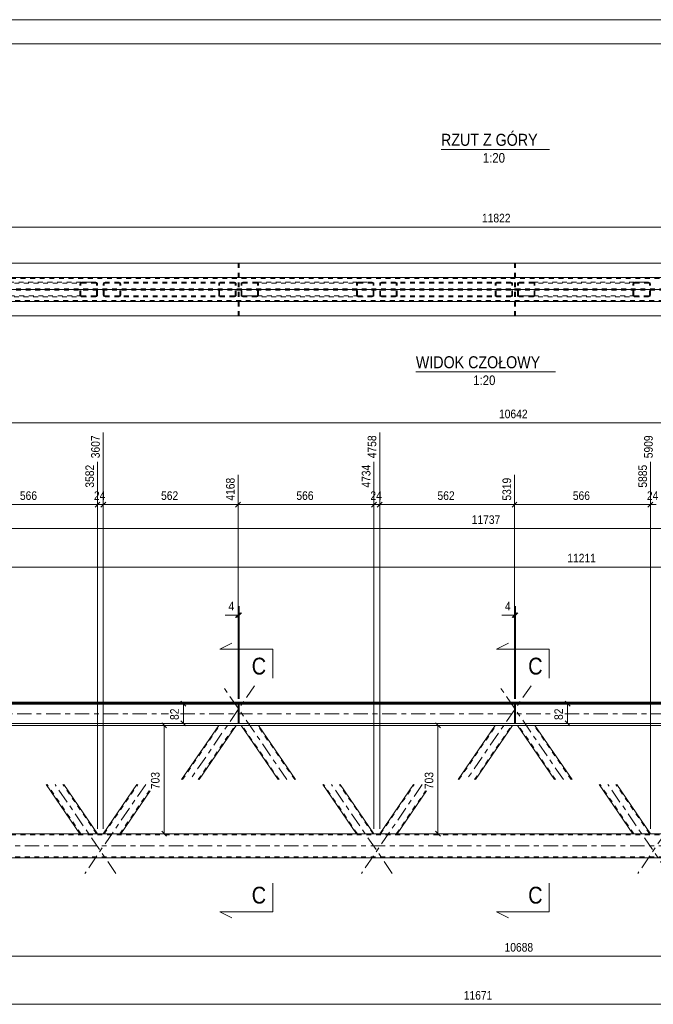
# Model space of a CAD drawing. Header units: millimetres. Extents: x 0 to 914, y 0 to 420.
# Tile 4 of 8: x 323 to 454, y 215 to 420. Entities that reach past the tile are written whole.
import ezdxf

# ---------------------------------------------------------------- set-up
doc = ezdxf.new("R2010")
doc.units = ezdxf.units.MM
for name, pattern in [('XKITLINE00', [0]), ('XKITLINE01', [4, 1, -1, 1, -1]), ('XKITLINE03', [6, 3, -1, 1, -1])]:
    doc.linetypes.add(name, pattern=pattern)
for name, color, linetype, lineweight in [('Arkusz rysunku', 3, 'Continuous', 0), ('Element', 2, 'Continuous', 0), ('Inny typ obiektu', 7, 'Continuous', 0), ('Przekrój', 7, 'Continuous', 0), ('Wymiar', 4, 'Continuous', 0)]:
    doc.layers.add(name, color=color, linetype=linetype, lineweight=lineweight)
doc.styles.add('ARIAL', font='ARIAL.TTF')

msp = doc.modelspace()

# ---------------------------------------------------------------- linework, layer by layer
at = {"layer": 'Arkusz rysunku', "linetype": 'XKITLINE00', "lineweight": 0}
for p, q in [((914, 420), (0, 420)), ((909, 415), (5, 415))]:
    msp.add_line(p, q, dxfattribs=at)
at = {"layer": 'Element', "linetype": 'XKITLINE00', "lineweight": 0}
for p, q in [((724.78, 369.35), (126.58, 369.35)), ((126.58, 366.35), (724.78, 366.35)), ((724.78, 366.34), (126.58, 366.34)), ((126.58, 361.34), (724.78, 361.34)), ((126.58, 361.34), (724.78, 361.34)), ((724.78, 358.34), (126.58, 358.34)), ((724.78, 277.94), (126.58, 277.94)), ((126.58, 277.94), (724.78, 277.94)), ((724.78, 277.84), (126.58, 277.84)), ((126.58, 277.64), (724.78, 277.64)), ((368.01, 277.54), (310.64, 277.54)), ((368.01, 277.64), (368.01, 273.54)), ((368.01, 277.64), (368.21, 277.64)), ((368.21, 277.64), (368.21, 273.54)), ((425.58, 277.54), (368.21, 277.54)), ((425.58, 277.64), (425.58, 273.54)), ((425.58, 277.64), (425.78, 277.64)), ((425.78, 277.64), (425.78, 273.54)), ((483.14, 277.54), (425.78, 277.54)), ((717.68, 273.54), (133.68, 273.54)), ((133.68, 273.14), (715.82, 273.14)), ((356.23, 261.84), (363.97, 273.14)), ((367.6, 273.14), (359.87, 261.84)), ((368.21, 273.54), (368.01, 273.54)), ((376.36, 261.84), (368.62, 273.14)), ((372.26, 273.14), (379.99, 261.84)), ((413.8, 261.84), (421.53, 273.14)), ((425.17, 273.14), (417.43, 261.84)), ((425.78, 273.54), (425.58, 273.54)), ((433.92, 261.84), (426.19, 273.14)), ((429.82, 273.14), (437.56, 261.84)), ((335.09, 250.59), (328.08, 260.84)), ((331.71, 260.84), (338.73, 250.59)), ((339.93, 250.59), (346.95, 260.84)), ((392.66, 250.59), (385.64, 260.84)), ((389.28, 260.84), (396.29, 250.59)), ((397.5, 250.59), (404.51, 260.84)), ((450.22, 250.59), (443.21, 260.84)), ((446.84, 260.84), (453.86, 250.59)), ((349.67, 259.5), (343.57, 250.59)), ((407.23, 259.5), (401.13, 250.59)), ((684.23, 250.59), (167.12, 250.59)), ((159.62, 245.59), (691.73, 245.59))]:
    msp.add_line(p, q, dxfattribs=at)
at = {"layer": 'Element', "linetype": 'XKITLINE01', "lineweight": 0}
for p, q in [((126.58, 369.34), (724.78, 369.34)), ((368.01, 369.34), (368.01, 363.97)), ((368.01, 369.34), (368.21, 369.34)), ((368.21, 369.34), (368.21, 363.97)), ((425.58, 369.34), (425.58, 363.97)), ((425.58, 369.34), (425.78, 369.34)), ((425.78, 369.34), (425.78, 363.97)), ((724.78, 366.34), (126.58, 366.34)), ((691.73, 366.35), (159.62, 366.35)), ((691.73, 366.15), (159.62, 366.15)), ((311.42, 365.2), (335.45, 365.2)), ((314.33, 365.35), (338.36, 365.35)), ((335.09, 365.05), (335.12, 365.16)), ((335.09, 362.65), (335.09, 365.05)), ((335.12, 365.16), (335.2, 365.26)), ((335.2, 365.26), (335.31, 365.32)), ((335.29, 365.1), (335.27, 365.05)), ((335.27, 362.65), (335.27, 365.05)), ((335.32, 365.15), (335.29, 365.1)), ((335.31, 365.32), (335.45, 365.35)), ((335.38, 365.18), (335.32, 365.15)), ((335.45, 365.2), (335.38, 365.18)), ((335.45, 365.35), (338.36, 365.35)), ((335.45, 365.2), (338.36, 365.2)), ((338.36, 365.35), (338.5, 365.32)), ((338.43, 365.18), (338.36, 365.2)), ((338.49, 365.15), (338.43, 365.18)), ((338.53, 365.1), (338.49, 365.15)), ((338.5, 365.32), (338.62, 365.26)), ((338.54, 365.05), (338.53, 365.1)), ((338.54, 362.65), (338.54, 365.05)), ((338.62, 365.26), (338.7, 365.16)), ((338.7, 365.16), (338.73, 365.05)), ((338.73, 362.65), (338.73, 365.05)), ((339.93, 365.05), (339.96, 365.16)), ((339.93, 362.65), (339.93, 365.05)), ((339.96, 365.16), (340.04, 365.26)), ((340.04, 365.26), (340.16, 365.32)), ((340.13, 365.1), (340.11, 365.05)), ((340.11, 362.65), (340.11, 365.05)), ((340.17, 365.15), (340.13, 365.1)), ((340.16, 365.32), (340.3, 365.35)), ((340.23, 365.18), (340.17, 365.15)), ((340.3, 365.2), (340.23, 365.18)), ((367.24, 365.35), (340.3, 365.35)), ((367.24, 365.2), (340.3, 365.2)), ((343.2, 365.35), (343.34, 365.32)), ((343.27, 365.18), (343.2, 365.2)), ((343.33, 365.15), (343.27, 365.18)), ((343.37, 365.1), (343.33, 365.15)), ((343.34, 365.32), (343.46, 365.26)), ((343.39, 365.05), (343.37, 365.1)), ((343.39, 362.65), (343.39, 365.05)), ((343.46, 365.26), (343.54, 365.16)), ((343.54, 365.16), (343.57, 365.05)), ((343.57, 362.65), (343.57, 365.05)), ((364, 365.16), (363.97, 365.05)), ((363.97, 362.65), (363.97, 365.05)), ((364.07, 365.26), (364, 365.16)), ((364.19, 365.32), (364.07, 365.26)), ((364.15, 365.05), (364.16, 365.1)), ((364.15, 362.65), (364.15, 365.05)), ((364.16, 365.1), (364.2, 365.15)), ((364.33, 365.35), (364.19, 365.32)), ((364.2, 365.15), (364.26, 365.18)), ((364.26, 365.18), (364.33, 365.2)), ((367.38, 365.32), (367.24, 365.35)), ((367.24, 365.2), (367.31, 365.18)), ((367.31, 365.18), (367.37, 365.15)), ((367.37, 365.15), (367.41, 365.1)), ((367.5, 365.26), (367.38, 365.32)), ((367.41, 365.1), (367.42, 365.05)), ((367.42, 362.65), (367.42, 365.05)), ((367.58, 365.16), (367.5, 365.26)), ((367.6, 365.05), (367.58, 365.16)), ((367.6, 362.65), (367.6, 365.05)), ((368.21, 366.34), (368.01, 366.34)), ((368.21, 366.34), (368.01, 366.34)), ((368.65, 365.16), (368.62, 365.05)), ((368.62, 362.65), (368.62, 365.05)), ((368.73, 365.26), (368.65, 365.16)), ((368.85, 365.32), (368.73, 365.26)), ((368.8, 365.05), (368.82, 365.1)), ((368.8, 362.65), (368.8, 365.05)), ((368.82, 365.1), (368.86, 365.15)), ((368.98, 365.35), (368.85, 365.32)), ((368.86, 365.15), (368.91, 365.18)), ((368.91, 365.18), (368.98, 365.2)), ((368.98, 365.35), (371.89, 365.35)), ((368.98, 365.2), (393.02, 365.2)), ((368.98, 365.2), (371.89, 365.2)), ((371.89, 365.35), (395.93, 365.35)), ((372.03, 365.32), (371.89, 365.35)), ((371.89, 365.2), (371.96, 365.18)), ((371.96, 365.18), (372.02, 365.15)), ((372.02, 365.15), (372.06, 365.1)), ((372.15, 365.26), (372.03, 365.32)), ((372.06, 365.1), (372.07, 365.05)), ((372.07, 362.65), (372.07, 365.05)), ((372.23, 365.16), (372.15, 365.26)), ((372.26, 365.05), (372.23, 365.16)), ((372.26, 362.65), (372.26, 365.05)), ((392.66, 365.05), (392.68, 365.16)), ((392.66, 362.65), (392.66, 365.05)), ((392.68, 365.16), (392.76, 365.26)), ((392.76, 365.26), (392.88, 365.32)), ((392.85, 365.1), (392.84, 365.05)), ((392.84, 362.65), (392.84, 365.05)), ((392.89, 365.15), (392.85, 365.1)), ((392.88, 365.32), (393.02, 365.35)), ((392.95, 365.18), (392.89, 365.15)), ((393.02, 365.2), (392.95, 365.18)), ((393.02, 365.35), (395.93, 365.35)), ((393.02, 365.2), (395.93, 365.2)), ((395.93, 365.35), (396.07, 365.32)), ((396, 365.18), (395.93, 365.2)), ((396.06, 365.15), (396, 365.18)), ((396.1, 365.1), (396.06, 365.15)), ((396.07, 365.32), (396.18, 365.26)), ((396.11, 365.05), (396.1, 365.1)), ((396.11, 362.65), (396.11, 365.05)), ((396.18, 365.26), (396.26, 365.16)), ((396.26, 365.16), (396.29, 365.05)), ((396.29, 362.65), (396.29, 365.05)), ((397.5, 365.05), (397.53, 365.16)), ((397.5, 362.65), (397.5, 365.05)), ((397.53, 365.16), (397.61, 365.26)), ((397.61, 365.26), (397.72, 365.32)), ((397.69, 365.1), (397.68, 365.05)), ((397.68, 362.65), (397.68, 365.05)), ((397.73, 365.15), (397.69, 365.1)), ((397.72, 365.32), (397.86, 365.35)), ((397.79, 365.18), (397.73, 365.15)), ((397.86, 365.2), (397.79, 365.18)), ((424.81, 365.35), (397.86, 365.35)), ((424.81, 365.2), (397.86, 365.2)), ((400.77, 365.35), (400.91, 365.32)), ((400.84, 365.18), (400.77, 365.2)), ((400.9, 365.15), (400.84, 365.18)), ((400.94, 365.1), (400.9, 365.15)), ((400.91, 365.32), (401.03, 365.26)), ((400.95, 365.05), (400.94, 365.1)), ((400.95, 362.65), (400.95, 365.05)), ((401.03, 365.26), (401.11, 365.16)), ((401.11, 365.16), (401.13, 365.05)), ((401.13, 362.65), (401.13, 365.05)), ((421.56, 365.16), (421.53, 365.05)), ((421.53, 362.65), (421.53, 365.05)), ((421.64, 365.26), (421.56, 365.16)), ((421.76, 365.32), (421.64, 365.26)), ((421.72, 365.05), (421.73, 365.1)), ((421.72, 362.65), (421.72, 365.05)), ((421.73, 365.1), (421.77, 365.15)), ((421.9, 365.35), (421.76, 365.32)), ((421.77, 365.15), (421.83, 365.18)), ((421.83, 365.18), (421.9, 365.2)), ((424.95, 365.32), (424.81, 365.35)), ((424.81, 365.2), (424.88, 365.18)), ((424.88, 365.18), (424.93, 365.15)), ((424.93, 365.15), (424.97, 365.1)), ((425.06, 365.26), (424.95, 365.32)), ((424.97, 365.1), (424.99, 365.05)), ((424.99, 362.65), (424.99, 365.05)), ((425.14, 365.16), (425.06, 365.26)), ((425.17, 365.05), (425.14, 365.16)), ((425.17, 362.65), (425.17, 365.05)), ((425.78, 366.34), (425.58, 366.34)), ((425.78, 366.34), (425.58, 366.34)), ((426.21, 365.16), (426.19, 365.05)), ((426.19, 362.65), (426.19, 365.05)), ((426.29, 365.26), (426.21, 365.16)), ((426.41, 365.32), (426.29, 365.26)), ((426.37, 365.05), (426.38, 365.1)), ((426.37, 362.65), (426.37, 365.05)), ((426.38, 365.1), (426.42, 365.15)), ((426.55, 365.35), (426.41, 365.32)), ((426.42, 365.15), (426.48, 365.18)), ((426.48, 365.18), (426.55, 365.2)), ((426.55, 365.35), (429.46, 365.35)), ((426.55, 365.2), (450.59, 365.2)), ((426.55, 365.2), (429.46, 365.2)), ((429.46, 365.35), (453.49, 365.35)), ((429.6, 365.32), (429.46, 365.35)), ((429.46, 365.2), (429.53, 365.18)), ((429.53, 365.18), (429.59, 365.15)), ((429.59, 365.15), (429.63, 365.1)), ((429.72, 365.26), (429.6, 365.32)), ((429.63, 365.1), (429.64, 365.05)), ((429.64, 362.65), (429.64, 365.05)), ((429.79, 365.16), (429.72, 365.26)), ((429.82, 365.05), (429.79, 365.16)), ((429.82, 362.65), (429.82, 365.05)), ((450.22, 365.05), (450.25, 365.16)), ((450.22, 362.65), (450.22, 365.05)), ((450.25, 365.16), (450.33, 365.26)), ((450.33, 365.26), (450.45, 365.32)), ((450.42, 365.1), (450.4, 365.05)), ((450.4, 362.65), (450.4, 365.05)), ((450.46, 365.15), (450.42, 365.1)), ((450.45, 365.32), (450.59, 365.35)), ((450.52, 365.18), (450.46, 365.15)), ((450.59, 365.2), (450.52, 365.18)), ((450.59, 365.35), (453.49, 365.35)), ((450.59, 365.2), (453.49, 365.2)), ((453.49, 365.35), (453.63, 365.32)), ((453.56, 365.18), (453.49, 365.2)), ((453.62, 365.15), (453.56, 365.18)), ((453.66, 365.1), (453.62, 365.15)), ((453.63, 365.32), (453.75, 365.26)), ((453.68, 365.05), (453.66, 365.1)), ((453.68, 362.65), (453.68, 365.05)), ((453.75, 365.26), (453.83, 365.16)), ((453.83, 365.16), (453.86, 365.05)), ((453.86, 362.65), (453.86, 365.05)), ((724.78, 363.97), (126.58, 363.97)), ((724.78, 363.72), (126.58, 363.72)), ((368.21, 364.72), (368.01, 364.72)), ((368.21, 363.97), (368.01, 363.97)), ((368.01, 358.34), (368.01, 363.72)), ((368.01, 363.72), (368.21, 363.72)), ((368.21, 362.97), (368.01, 362.97)), ((368.21, 358.34), (368.21, 363.72)), ((425.78, 364.72), (425.58, 364.72)), ((425.78, 363.97), (425.58, 363.97)), ((425.58, 358.34), (425.58, 363.72)), ((425.58, 363.72), (425.78, 363.72)), ((425.78, 362.97), (425.58, 362.97)), ((425.78, 358.34), (425.78, 363.72)), ((126.58, 361.34), (724.78, 361.34)), ((159.62, 361.55), (691.73, 361.55)), ((691.73, 361.35), (159.62, 361.35)), ((335.45, 362.5), (311.42, 362.5)), ((338.36, 362.35), (314.33, 362.35)), ((335.12, 362.53), (335.09, 362.65)), ((335.2, 362.43), (335.12, 362.53)), ((335.31, 362.37), (335.2, 362.43)), ((335.27, 362.65), (335.29, 362.59)), ((335.29, 362.59), (335.32, 362.54)), ((335.45, 362.35), (335.31, 362.37)), ((335.32, 362.54), (335.38, 362.51)), ((335.38, 362.51), (335.45, 362.5)), ((338.36, 362.5), (335.45, 362.5)), ((335.45, 362.35), (338.36, 362.35)), ((338.36, 362.5), (338.43, 362.51)), ((338.5, 362.37), (338.36, 362.35)), ((338.43, 362.51), (338.49, 362.54)), ((338.49, 362.54), (338.53, 362.59)), ((338.62, 362.43), (338.5, 362.37)), ((338.53, 362.59), (338.54, 362.65)), ((338.7, 362.53), (338.62, 362.43)), ((338.73, 362.65), (338.7, 362.53)), ((339.96, 362.53), (339.93, 362.65)), ((340.04, 362.43), (339.96, 362.53)), ((340.16, 362.37), (340.04, 362.43)), ((340.11, 362.65), (340.13, 362.59)), ((340.13, 362.59), (340.17, 362.54)), ((340.3, 362.35), (340.16, 362.37)), ((340.17, 362.54), (340.23, 362.51)), ((340.23, 362.51), (340.3, 362.5)), ((367.24, 362.5), (340.3, 362.5)), ((367.24, 362.35), (340.3, 362.35)), ((343.2, 362.5), (343.27, 362.51)), ((343.34, 362.37), (343.2, 362.35)), ((343.27, 362.51), (343.33, 362.54)), ((343.33, 362.54), (343.37, 362.59)), ((343.46, 362.43), (343.34, 362.37)), ((343.37, 362.59), (343.39, 362.65)), ((343.54, 362.53), (343.46, 362.43)), ((343.57, 362.65), (343.54, 362.53)), ((363.97, 362.65), (364, 362.53)), ((364, 362.53), (364.07, 362.43)), ((364.07, 362.43), (364.19, 362.37)), ((364.16, 362.59), (364.15, 362.65)), ((364.2, 362.54), (364.16, 362.59)), ((364.19, 362.37), (364.33, 362.35)), ((364.26, 362.51), (364.2, 362.54)), ((364.33, 362.5), (364.26, 362.51)), ((367.31, 362.51), (367.24, 362.5)), ((367.24, 362.35), (367.38, 362.37)), ((367.37, 362.54), (367.31, 362.51)), ((367.41, 362.59), (367.37, 362.54)), ((367.38, 362.37), (367.5, 362.43)), ((367.42, 362.65), (367.41, 362.59)), ((367.5, 362.43), (367.58, 362.53)), ((367.58, 362.53), (367.6, 362.65)), ((368.21, 361.34), (368.01, 361.34)), ((368.21, 361.34), (368.01, 361.34)), ((368.62, 362.65), (368.65, 362.53)), ((368.65, 362.53), (368.73, 362.43)), ((368.73, 362.43), (368.85, 362.37)), ((368.82, 362.59), (368.8, 362.65)), ((368.86, 362.54), (368.82, 362.59)), ((368.85, 362.37), (368.98, 362.35)), ((368.91, 362.51), (368.86, 362.54)), ((368.98, 362.5), (368.91, 362.51)), ((393.02, 362.5), (368.98, 362.5)), ((368.98, 362.5), (371.89, 362.5)), ((371.89, 362.35), (368.98, 362.35)), ((371.96, 362.51), (371.89, 362.5)), ((371.89, 362.35), (372.03, 362.37)), ((395.93, 362.35), (371.89, 362.35)), ((372.02, 362.54), (371.96, 362.51)), ((372.06, 362.59), (372.02, 362.54)), ((372.03, 362.37), (372.15, 362.43)), ((372.07, 362.65), (372.06, 362.59)), ((372.15, 362.43), (372.23, 362.53)), ((372.23, 362.53), (372.26, 362.65)), ((392.68, 362.53), (392.66, 362.65)), ((392.76, 362.43), (392.68, 362.53)), ((392.88, 362.37), (392.76, 362.43)), ((392.84, 362.65), (392.85, 362.59)), ((392.85, 362.59), (392.89, 362.54)), ((393.02, 362.35), (392.88, 362.37)), ((392.89, 362.54), (392.95, 362.51)), ((392.95, 362.51), (393.02, 362.5)), ((395.93, 362.5), (393.02, 362.5)), ((393.02, 362.35), (395.93, 362.35)), ((395.93, 362.5), (396, 362.51)), ((396.07, 362.37), (395.93, 362.35)), ((396, 362.51), (396.06, 362.54)), ((396.06, 362.54), (396.1, 362.59)), ((396.18, 362.43), (396.07, 362.37)), ((396.1, 362.59), (396.11, 362.65)), ((396.26, 362.53), (396.18, 362.43)), ((396.29, 362.65), (396.26, 362.53)), ((397.53, 362.53), (397.5, 362.65)), ((397.61, 362.43), (397.53, 362.53)), ((397.72, 362.37), (397.61, 362.43)), ((397.68, 362.65), (397.69, 362.59)), ((397.69, 362.59), (397.73, 362.54)), ((397.86, 362.35), (397.72, 362.37)), ((397.73, 362.54), (397.79, 362.51)), ((397.79, 362.51), (397.86, 362.5)), ((424.81, 362.5), (397.86, 362.5)), ((424.81, 362.35), (397.86, 362.35)), ((400.77, 362.5), (400.84, 362.51)), ((400.91, 362.37), (400.77, 362.35)), ((400.84, 362.51), (400.9, 362.54)), ((400.9, 362.54), (400.94, 362.59)), ((401.03, 362.43), (400.91, 362.37)), ((400.94, 362.59), (400.95, 362.65)), ((401.11, 362.53), (401.03, 362.43)), ((401.13, 362.65), (401.11, 362.53)), ((421.53, 362.65), (421.56, 362.53)), ((421.56, 362.53), (421.64, 362.43)), ((421.64, 362.43), (421.76, 362.37)), ((421.73, 362.59), (421.72, 362.65)), ((421.77, 362.54), (421.73, 362.59)), ((421.76, 362.37), (421.9, 362.35)), ((421.83, 362.51), (421.77, 362.54)), ((421.9, 362.5), (421.83, 362.51)), ((424.88, 362.51), (424.81, 362.5)), ((424.81, 362.35), (424.95, 362.37)), ((424.93, 362.54), (424.88, 362.51)), ((424.97, 362.59), (424.93, 362.54)), ((424.95, 362.37), (425.06, 362.43)), ((424.99, 362.65), (424.97, 362.59)), ((425.06, 362.43), (425.14, 362.53)), ((425.14, 362.53), (425.17, 362.65)), ((425.78, 361.34), (425.58, 361.34)), ((425.78, 361.34), (425.58, 361.34)), ((426.19, 362.65), (426.21, 362.53)), ((426.21, 362.53), (426.29, 362.43)), ((426.29, 362.43), (426.41, 362.37)), ((426.38, 362.59), (426.37, 362.65)), ((426.42, 362.54), (426.38, 362.59)), ((426.41, 362.37), (426.55, 362.35)), ((426.48, 362.51), (426.42, 362.54)), ((426.55, 362.5), (426.48, 362.51)), ((450.59, 362.5), (426.55, 362.5)), ((426.55, 362.5), (429.46, 362.5)), ((429.46, 362.35), (426.55, 362.35)), ((429.53, 362.51), (429.46, 362.5)), ((429.46, 362.35), (429.6, 362.37)), ((453.49, 362.35), (429.46, 362.35)), ((429.59, 362.54), (429.53, 362.51)), ((429.63, 362.59), (429.59, 362.54)), ((429.6, 362.37), (429.72, 362.43)), ((429.64, 362.65), (429.63, 362.59)), ((429.72, 362.43), (429.79, 362.53)), ((429.79, 362.53), (429.82, 362.65)), ((450.25, 362.53), (450.22, 362.65)), ((450.33, 362.43), (450.25, 362.53)), ((450.45, 362.37), (450.33, 362.43)), ((450.4, 362.65), (450.42, 362.59)), ((450.42, 362.59), (450.46, 362.54)), ((450.59, 362.35), (450.45, 362.37)), ((450.46, 362.54), (450.52, 362.51)), ((450.52, 362.51), (450.59, 362.5)), ((453.49, 362.5), (450.59, 362.5)), ((450.59, 362.35), (453.49, 362.35)), ((453.49, 362.5), (453.56, 362.51)), ((453.63, 362.37), (453.49, 362.35)), ((453.56, 362.51), (453.62, 362.54)), ((453.62, 362.54), (453.66, 362.59)), ((453.75, 362.43), (453.63, 362.37)), ((453.66, 362.59), (453.68, 362.65)), ((453.83, 362.53), (453.75, 362.43)), ((453.86, 362.65), (453.83, 362.53)), ((724.78, 358.34), (126.58, 358.34)), ((368.01, 358.34), (368.21, 358.34)), ((425.58, 358.34), (425.78, 358.34)), ((126.58, 277.94), (724.78, 277.94)), ((126.58, 277.84), (724.78, 277.84)), ((126.58, 277.74), (724.78, 277.74)), ((126.58, 277.74), (724.78, 277.74)), ((724.78, 277.64), (126.58, 277.64)), ((368.01, 277.74), (368.01, 274.29)), ((368.01, 277.74), (368.21, 277.74)), ((368.01, 273.54), (368.01, 277.74)), ((368.01, 277.74), (368.21, 277.74)), ((368.01, 277.64), (368.21, 277.64)), ((368.21, 277.54), (368.01, 277.54)), ((368.21, 277.54), (368.01, 277.54)), ((368.21, 277.54), (368.01, 277.54)), ((368.01, 276.79), (368.21, 276.79)), ((368.21, 276.79), (368.01, 276.79)), ((368.21, 274.29), (368.21, 277.74)), ((368.21, 277.74), (368.21, 273.54)), ((425.58, 277.74), (425.58, 274.29)), ((425.58, 277.74), (425.78, 277.74)), ((425.58, 273.54), (425.58, 277.74)), ((425.58, 277.74), (425.78, 277.74)), ((425.58, 277.64), (425.78, 277.64)), ((425.78, 277.54), (425.58, 277.54)), ((425.78, 277.54), (425.58, 277.54)), ((425.78, 277.54), (425.58, 277.54)), ((425.58, 276.79), (425.78, 276.79)), ((425.78, 276.79), (425.58, 276.79)), ((425.78, 274.29), (425.78, 277.74)), ((425.78, 277.74), (425.78, 273.54)), ((724.78, 273.54), (126.58, 273.54)), ((356.41, 261.84), (364.15, 273.14)), ((359.69, 261.84), (367.42, 273.14)), ((367.6, 273.14), (363.97, 273.14)), ((368.01, 274.29), (368.21, 274.29)), ((368.01, 274.29), (368.21, 274.29)), ((368.21, 273.54), (368.01, 273.54)), ((372.26, 273.14), (368.62, 273.14)), ((376.54, 261.84), (368.8, 273.14)), ((379.81, 261.84), (372.07, 273.14)), ((413.98, 261.84), (421.72, 273.14)), ((417.25, 261.84), (424.99, 273.14)), ((425.17, 273.14), (421.53, 273.14)), ((425.58, 274.29), (425.78, 274.29)), ((425.58, 274.29), (425.78, 274.29)), ((425.78, 273.54), (425.58, 273.54)), ((429.82, 273.14), (426.19, 273.14)), ((434.1, 261.84), (426.37, 273.14)), ((437.38, 261.84), (429.64, 273.14)), ((335.27, 250.59), (328.26, 260.84)), ((338.54, 250.59), (331.53, 260.84)), ((340.11, 250.59), (347.13, 260.84)), ((392.84, 250.59), (385.82, 260.84)), ((396.11, 250.59), (389.09, 260.84)), ((397.68, 250.59), (404.7, 260.84)), ((450.4, 250.59), (443.39, 260.84)), ((453.68, 250.59), (446.66, 260.84)), ((343.39, 250.59), (349.5, 259.52)), ((400.95, 250.59), (407.05, 259.5)), ((691.73, 250.39), (159.62, 250.39)), ((338.73, 250.59), (335.09, 250.59)), ((343.57, 250.59), (339.93, 250.59)), ((396.29, 250.59), (392.66, 250.59)), ((401.13, 250.59), (397.5, 250.59)), ((453.86, 250.59), (450.22, 250.59)), ((159.62, 245.79), (691.73, 245.79))]:
    msp.add_line(p, q, dxfattribs=at)
at = {"layer": 'Element', "linetype": 'XKITLINE03', "lineweight": 0}
for p, q in [((116.58, 363.84), (732.5, 363.84)), ((149.62, 363.85), (701.73, 363.85)), ((342.55, 363.85), (307.22, 363.85)), ((371.43, 363.85), (336.1, 363.85)), ((400.12, 363.85), (364.79, 363.85)), ((429, 363.85), (393.67, 363.85)), ((457.69, 363.85), (422.36, 363.85)), ((486.57, 363.85), (451.24, 363.85)), ((371.43, 281.39), (358.05, 261.84)), ((378.17, 261.84), (364.79, 281.39)), ((429, 281.39), (415.62, 261.84)), ((435.74, 261.84), (422.36, 281.39)), ((298.02, 275.54), (353.5, 275.54)), ((356.02, 275.54), (433.5, 275.54)), ((436.02, 275.54), (490.5, 275.54)), ((342.55, 242.33), (329.89, 260.84)), ((348.77, 260.84), (336.1, 242.33)), ((400.12, 242.33), (387.46, 260.84)), ((406.33, 260.84), (393.67, 242.33)), ((457.69, 242.33), (445.02, 260.84)), ((463.9, 260.84), (451.24, 242.33)), ((149.62, 248.09), (701.73, 248.09))]:
    msp.add_line(p, q, dxfattribs=at)
at = {"layer": 'Inny typ obiektu', "linetype": 'XKITLINE00', "lineweight": 0}
for p, q in [((410.26, 393), (432.86, 393)), ((405.02, 346.71), (434.1, 346.71))]:
    msp.add_line(p, q, dxfattribs=at)
at = {"layer": 'Przekrój', "linetype": 'XKITLINE00', "lineweight": 0}
for p, q in [((364.21, 288.97), (366.71, 290.22)), ((369.21, 288.97), (364.21, 288.97)), ((375.21, 288.97), (369.21, 288.97)), ((375.21, 288.97), (375.21, 282.97)), ((421.78, 288.97), (424.28, 290.22)), ((426.78, 288.97), (421.78, 288.97)), ((432.78, 288.97), (426.78, 288.97)), ((432.78, 288.97), (432.78, 282.97)), ((375.21, 234.3), (375.21, 240.3)), ((432.78, 234.3), (432.78, 240.3)), ((364.21, 234.3), (366.71, 233.05)), ((369.21, 234.3), (364.21, 234.3)), ((375.21, 234.3), (369.21, 234.3)), ((421.78, 234.3), (424.28, 233.05)), ((426.78, 234.3), (421.78, 234.3)), ((432.78, 234.3), (426.78, 234.3))]:
    msp.add_line(p, q, dxfattribs=at)
at = {"layer": 'Wymiar', "linetype": 'XKITLINE00', "lineweight": 0}
for p, q in [((126.58, 376.85), (717.68, 376.85)), ((159.62, 336.09), (691.73, 336.09)), ((339.93, 322.21), (339.93, 334.07)), ((339.93, 251.59), (339.93, 334.07)), ((397.5, 322.21), (397.5, 334.07)), ((397.5, 251.59), (397.5, 334.07)), ((338.73, 322.21), (338.73, 327.95)), ((338.73, 251.59), (338.73, 327.95)), ((396.29, 322.21), (396.29, 327.95)), ((396.29, 251.59), (396.29, 327.95)), ((453.86, 322.21), (453.86, 327.95)), ((453.86, 251.59), (453.86, 327.95)), ((368.01, 278.64), (368.01, 325.25)), ((368.01, 278.64), (368.01, 325.25)), ((425.58, 278.64), (425.58, 325.25)), ((425.58, 278.64), (425.58, 325.25)), ((338.73, 251.59), (338.73, 319.69)), ((339.93, 251.59), (339.93, 319.69)), ((396.29, 251.59), (396.29, 319.69)), ((397.5, 251.59), (397.5, 319.69)), ((453.86, 251.59), (453.86, 319.69)), ((310.44, 319.09), (338.73, 319.09)), ((339.23, 319.59), (338.22, 318.58)), ((339.23, 319.59), (338.22, 318.58)), ((338.73, 319.09), (339.93, 319.09)), ((340.44, 319.59), (339.42, 318.58)), ((340.44, 319.59), (339.42, 318.58)), ((339.93, 319.09), (368.01, 319.09)), ((368.52, 319.59), (367.5, 318.58)), ((368.52, 319.59), (367.5, 318.58)), ((368.01, 319.09), (396.29, 319.09)), ((396.8, 319.59), (395.78, 318.58)), ((396.8, 319.59), (395.78, 318.58)), ((396.29, 319.09), (397.5, 319.09)), ((398.01, 319.59), (396.99, 318.58)), ((398.01, 319.59), (396.99, 318.58)), ((397.5, 319.09), (425.58, 319.09)), ((426.08, 319.59), (425.07, 318.58)), ((426.08, 319.59), (425.07, 318.58)), ((425.58, 319.09), (453.86, 319.09)), ((454.37, 319.59), (453.35, 318.58)), ((454.37, 319.59), (453.35, 318.58)), ((453.86, 319.09), (455.07, 319.09)), ((126.58, 314.09), (713.41, 314.09)), ((159.62, 306.09), (720.18, 306.09)), ((368.01, 278.64), (368.01, 297.95)), ((368.21, 278.64), (368.21, 297.95)), ((425.58, 278.64), (425.58, 297.95)), ((425.78, 278.64), (425.78, 297.95)), ((368.01, 296.09), (365.32, 296.09)), ((368.01, 296.09), (365.32, 296.09)), ((368.52, 296.59), (367.5, 295.58)), ((368.72, 296.59), (367.7, 295.58)), ((368.01, 296.09), (368.21, 296.09)), ((425.58, 296.09), (422.89, 296.09)), ((425.58, 296.09), (422.89, 296.09)), ((426.08, 296.59), (425.07, 295.58)), ((426.28, 296.59), (425.27, 295.58)), ((425.58, 296.09), (425.78, 296.09)), ((367.21, 277.64), (354.76, 277.64)), ((356.11, 278.15), (357.13, 277.14)), ((356.62, 273.54), (356.62, 277.64)), ((426.58, 277.64), (438.06, 277.64)), ((436.11, 278.15), (437.13, 277.14)), ((436.62, 273.54), (436.62, 277.64)), ((371.26, 273.14), (350.76, 273.14)), ((352.11, 273.65), (353.13, 272.63)), ((352.62, 250.59), (352.62, 273.14)), ((367.01, 273.54), (354.76, 273.54)), ((356.11, 274.05), (357.13, 273.03)), ((428.82, 273.14), (407.76, 273.14)), ((409.11, 273.65), (410.13, 272.63)), ((409.62, 250.59), (409.62, 273.14)), ((426.78, 273.54), (438.06, 273.54)), ((436.11, 274.05), (437.13, 273.03)), ((362.97, 250.59), (350.76, 250.59)), ((352.11, 251.09), (353.13, 250.08)), ((420.53, 250.59), (407.76, 250.59)), ((409.11, 251.09), (410.13, 250.08)), ((159.62, 225.09), (694.03, 225.09)), ((126.58, 215.09), (710.11, 215.09))]:
    msp.add_line(p, q, dxfattribs=at)

# ---------------------------------------------------------------- texts
at = {"layer": 'Inny typ obiektu', "style": 'ARIAL', "width": 0.85}
for s, height, p in [('RZUT Z GÓRY', 2.5, (410.26, 393.75)), ('1:20', 2, (418.96, 390.25)), ('WIDOK CZOŁOWY', 2.5, (405.02, 347.46)), ('1:20', 2, (416.96, 343.96))]:
    msp.add_text(s, height=height, dxfattribs=at).set_placement(p)
at = {"layer": 'Przekrój', "style": 'ARIAL', "width": 0.85}
for p in [(370.84, 283.72), (428.41, 283.72), (370.84, 236.05), (428.41, 236.05)]:
    msp.add_text('C', height=3.5, dxfattribs=at).set_placement(p)
at = {"layer": 'Wymiar', "style": 'ARIAL', "width": 0.85}
for s, p in [('11822', (418.79, 377.81)), ('10642', (422.34, 337.05)), ('566', (322.58, 320.05)), ('24', (337.99, 320.05)), ('562', (351.97, 320.05)), ('566', (380.15, 320.05)), ('24', (395.56, 320.05)), ('562', (409.53, 320.05)), ('566', (437.71, 320.05)), ('24', (453.13, 320.05)), ('11737', (416.65, 315.05)), ('11211', (436.56, 307.05)), ('4', (366, 297.05)), ('4', (423.57, 297.05)), ('10688', (423.49, 226.05)), ('11671', (415, 216.05))]:
    msp.add_text(s, height=1.8, dxfattribs=at).set_placement(p)
for s, p in [('3607', (339.21, 328.73)), ('4758', (396.78, 328.73)), ('5909', (454.35, 328.73)), ('3582', (338.01, 322.61)), ('4734', (395.57, 322.61)), ('5885', (453.14, 322.61)), ('4168', (367.29, 319.91)), ('5319', (424.86, 319.91)), ('82', (355.66, 274.26)), ('82', (435.66, 274.26)), ('703', (351.66, 259.86)), ('703', (408.66, 259.86))]:
    msp.add_text(s, height=1.8, rotation=90.0002, dxfattribs=at).set_placement(p)

doc.saveas('drawing.dxf')
